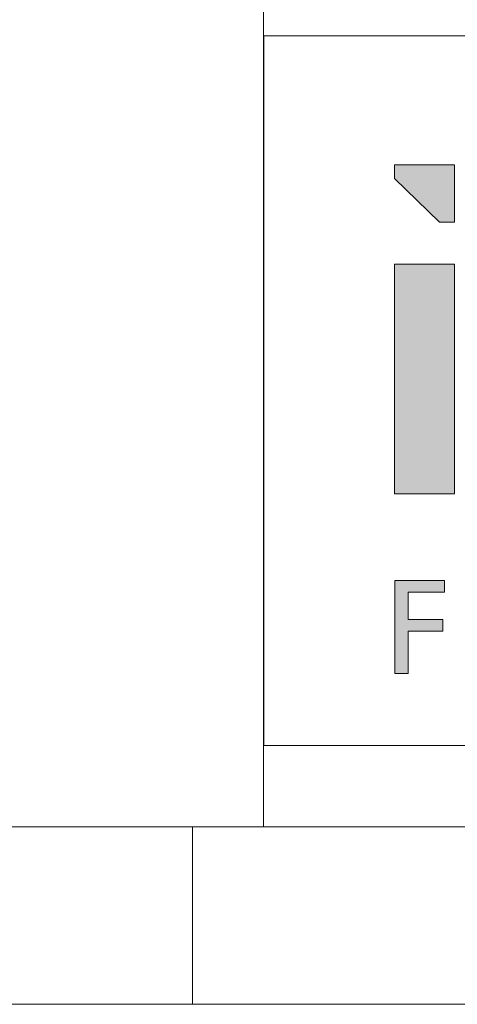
# Model space of a CAD drawing. Header units: millimetres. Extents: x 0 to 2258, y 0 to 438.
# Tile 27 of 39: x 2059 to 2072, y 14 to 43. Entities that reach past the tile are written whole.
import ezdxf

# ---------------------------------------------------------------- set-up
doc = ezdxf.new("R2010")
doc.units = ezdxf.units.MM
doc.header["$LTSCALE"] = 0.25

# ---------------------------------------------------------------- blocks, each defined once
blk = doc.blocks.new('cajetin')
at = {"color": 7, "linetype": 'Continuous', "lineweight": 18}
for p, q in [((853.5, 7.5), (7.5, 7.5)), ((580.5, 7.5), (580.5, 0)), ((861, 0), (0, 0))]:
    blk.add_line(p, q, dxfattribs=at)
blk = doc.blocks.new('LOGO_sombreado')
at = {"linetype": 'Continuous'}
for points in [[(5.379, 14.745), (5.379, 16.368), (3.691, 16.368), (3.691, 15.977), (4.956, 14.745)], [(5.379, 13.567), (3.691, 13.567), (3.691, 7.09), (5.379, 7.09)], [(4.078, 4.32), (5.1, 4.32), (5.1, 4.651), (3.702, 4.651), (3.702, 2.023), (4.078, 2.023), (4.078, 3.22), (5.054, 3.22), (5.054, 3.551), (4.078, 3.551)], [(4.078, 4.32), (5.1, 4.32), (5.1, 4.651), (3.702, 4.651), (3.702, 2.023), (4.078, 2.023), (4.078, 3.22), (5.054, 3.22), (5.054, 3.551), (4.078, 3.551)]]:
    blk.add_hatch(color=7, dxfattribs=at).paths.add_polyline_path(points, flags=0)
at = {"color": 7, "linetype": 'Continuous', "lineweight": 18}
for p, q in [((0, 20), (0, 0)), ((0, 20), (72.5, 20)), ((3.691, 16.368), (3.691, 15.977)), ((5.379, 16.368), (3.691, 16.368)), ((5.379, 16.368), (5.379, 14.745)), ((3.691, 15.977), (4.956, 14.745)), ((4.956, 14.745), (5.379, 14.745)), ((3.691, 7.09), (3.691, 13.567)), ((3.691, 13.567), (5.379, 13.567)), ((5.379, 13.567), (5.379, 7.09)), ((5.379, 7.09), (3.691, 7.09)), ((3.702, 2.023), (3.702, 4.651)), ((3.702, 4.651), (5.1, 4.651)), ((3.702, 2.023), (3.702, 4.651)), ((5.1, 4.651), (5.1, 4.32)), ((4.078, 4.32), (4.078, 3.551)), ((5.1, 4.32), (4.078, 4.32)), ((4.078, 3.551), (5.054, 3.551)), ((5.054, 3.551), (5.054, 3.22)), ((5.054, 3.22), (4.078, 3.22)), ((4.078, 3.22), (4.078, 2.023)), ((4.078, 2.023), (3.702, 2.023)), ((0, 0), (72.5, 0))]:
    blk.add_line(p, q, dxfattribs=at)

msp = doc.modelspace()

# ---------------------------------------------------------------- linework, layer by layer
at = {"color": 7, "linetype": 'Continuous', "lineweight": 18}
for p, q in [((2066.375, 65.66), (2066.375, 19.092)), ((2066.375, 19.092), (2252.647, 19.092))]:
    msp.add_line(p, q, dxfattribs=at)

# ---------------------------------------------------------------- block references
at = {"xscale": 0.689895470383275, "yscale": 0.689895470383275, "zscale": 0.689895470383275}
msp.add_blockref('cajetin', (1663.821, 13.917), dxfattribs=at)
at = {"color": 7, "linetype": 'Continuous', "xscale": 1.034843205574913, "yscale": 1.034843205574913, "zscale": 1.034843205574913}
msp.add_blockref('LOGO_sombreado', (2066.385, 21.47), dxfattribs=at)

doc.saveas('drawing.dxf')
